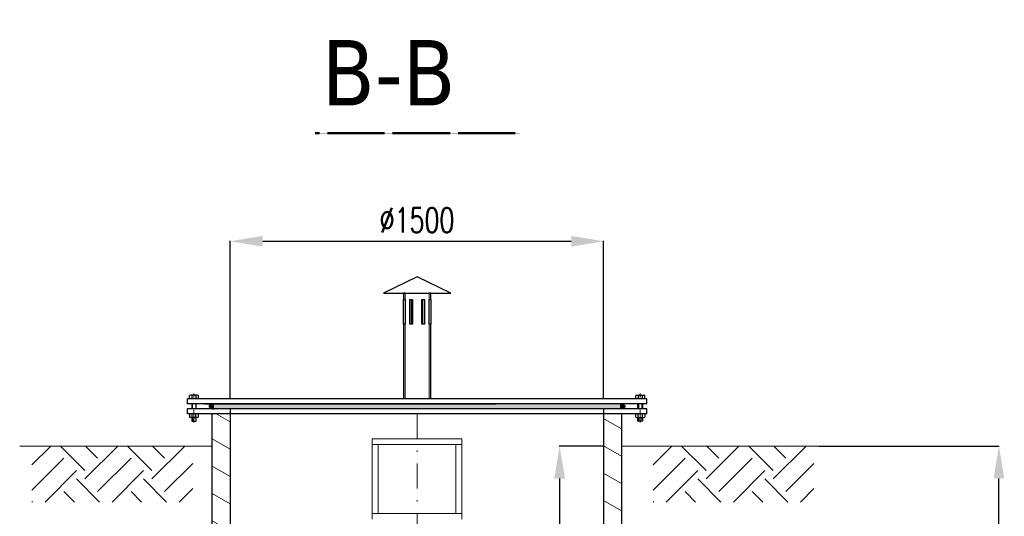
# Model space of a CAD drawing. Header units: millimetres. Extents: x 9412 to 81449, y 6786 to 18619.
# Tile 11 of 41: x 70953 to 74909, y 15518 to 17514. Entities that reach past the tile are written whole.
import ezdxf

# ---------------------------------------------------------------- set-up
doc = ezdxf.new("R2010")
doc.units = ezdxf.units.MM
for name, pattern in [('CHAIN', [0.3543, 0.2362, -0.0295, 0.0591, -0.0295]), ('DASHDOT', [1, 0.5, -0.25, 0, -0.25]), ('HIDDEN', [9.525, 6.35, -3.175])]:
    doc.linetypes.add(name, pattern=pattern)
for name, color, linetype, lineweight in [('komin', 7, 'Continuous', 25), ('Kreskowanie', 8, 'Continuous', 13), ('linie dodatkowe', 8, 'Continuous', 13), ('linie kreskowe', 250, 'HIDDEN', 13), ('linie niewidoczne', 8, 'HIDDEN', 13), ('linie pomocnicze', 6, 'Continuous', 13), ('Osie', 130, 'DASHDOT', 13), ('Rysunek', 7, 'Continuous', 25), ('S_OPISY_ZB', 3, 'Continuous', 25), ('Section Line (ISO)', 150, 'CHAIN', 50)]:
    doc.layers.add(name, color=color, linetype=linetype, lineweight=lineweight)
doc.styles.add('ISOCP', font='simplex.shx', dxfattribs={"width": 0.7})
doc.styles.add('Label Text (ISO)', font='tahoma.ttf')
doc.styles.add('styl3', font='arial.ttf', dxfattribs={"height": 180})
doc.dimstyles.new('ISO-100', dxfattribs={"dimtxt": 180, "dimasz": 130, "dimexe": 1.25, "dimexo": 0.625, "dimgap": 35, "dimtad": 1, "dimtoh": 1, "dimdec": 0, "dimtxsty": 'styl3', "dimcen": 5, "dimclrt": 256, "dimadec": 0, "dimazin": 0, "dimtfac": 1, "dimtdec": 0, "dimtmove": 0, "dimatfit": 3, "dimfxl": 1, "dimarcsym": 0})

# ---------------------------------------------------------------- blocks, each defined once
blk = doc.blocks.new('*D13')
at = {"layer": 'Defpoints', "color": 0}
for p in [(73299, 16623.2), (71799.1, 15989.9), (73299, 15989.7)]:
    blk.add_point(p, dxfattribs=at)
at = {"layer": 'S_OPISY_ZB', "color": 0, "lineweight": -2, "ltscale": 200}
for p, q in [((71799.1, 15990.5), (71799.1, 16624.5)), ((71929.1, 16623.2), (73169, 16623.2)), ((73299, 15990.3), (73299, 16624.5))]:
    blk.add_line(p, q, dxfattribs=at)
at = {"layer": 'S_OPISY_ZB', "color": 0}
for points in [[(71929.1, 16644.9), (71929.1, 16601.6), (71799.1, 16623.2)], [(73169, 16601.6), (73169, 16644.9), (73299, 16623.2)]]:
    blk.add_solid(points, dxfattribs=at)
at = {"layer": 'S_OPISY_ZB', "insert": (72549.1, 16708.2), "char_height": 100, "attachment_point": 5, "style": 'ISOCP'}
blk.add_mtext('%%c1500', dxfattribs=at)
blk = doc.blocks.new('*D16')
at = {"layer": 'Defpoints', "color": 0}
for p in [(73298.4, 15799.8), (73122.1, 14399.8), (73134.5, 14399.8)]:
    blk.add_point(p, dxfattribs=at)
at = {"layer": 'S_OPISY_ZB', "color": 0, "lineweight": -2, "ltscale": 200}
for p, q in [((73297.8, 15799.8), (73120.9, 15799.8)), ((73122.1, 15669.8), (73122.1, 14529.8)), ((73133.9, 14399.8), (73120.9, 14399.8))]:
    blk.add_line(p, q, dxfattribs=at)
at = {"layer": 'S_OPISY_ZB', "color": 0}
for points in [[(73143.8, 15669.8), (73100.4, 15669.8), (73122.1, 15799.8)], [(73100.4, 14529.8), (73143.8, 14529.8), (73122.1, 14399.8)]]:
    blk.add_solid(points, dxfattribs=at)
at = {"layer": 'S_OPISY_ZB', "insert": (73037.1, 15099.8), "char_height": 100, "attachment_point": 5, "rotation": 90, "style": 'ISOCP'}
blk.add_mtext('~1400', dxfattribs=at)
blk = doc.blocks.new('*D25')
at = {"layer": 'Defpoints', "color": 0}
for p in [(74162.8, 15799.9), (74886.9, 15799.9), (74337.3, 14369.8)]:
    blk.add_point(p, dxfattribs=at)
at = {"layer": 'S_OPISY_ZB', "color": 0, "lineweight": -2, "ltscale": 200}
for p, q in [((74163.4, 15799.9), (74888.1, 15799.9)), ((74886.9, 14499.8), (74886.9, 15669.9)), ((74338, 14369.8), (74888.1, 14369.8))]:
    blk.add_line(p, q, dxfattribs=at)
at = {"layer": 'S_OPISY_ZB', "color": 0}
for points in [[(74908.5, 15669.9), (74865.2, 15669.9), (74886.9, 15799.9)], [(74865.2, 14499.8), (74908.5, 14499.8), (74886.9, 14369.8)]]:
    blk.add_solid(points, dxfattribs=at)
at = {"layer": 'S_OPISY_ZB', "insert": (74801.9, 15084.8), "char_height": 100, "attachment_point": 5, "rotation": 90, "style": 'ISOCP'}
blk.add_mtext('1430', dxfattribs=at)

msp = doc.modelspace()

# ---------------------------------------------------------------- hatches: boundary and pattern name
at = {"layer": 'Kreskowanie', "ltscale": 200}
h = msp.add_hatch(color=256, dxfattribs=at)
h.dxf.hatch_style = 1
edge = h.paths.add_edge_path()
edge.add_ellipse((73365, 15959.8), major_axis=(20, 0), ratio=0.496017, start_angle=-90, end_angle=90, ccw=False)
edge.add_line((73367.3, 15949.9), (71733.8, 15949.9))
edge.add_ellipse((71733.8, 15959.8), major_axis=(-20, 0), ratio=0.496017, start_angle=270, end_angle=450, ccw=False)
edge.add_line((71731.5, 15969.7), (73365, 15969.9))
edge.add_line((73365, 15969.9), (73365, 15969.7))
for points in [[(71733.8, 15949.9), (71733.8, 15969.7), (71733.8, 15969.7), (71733.3, 15969.7), (71732.8, 15969.7), (71732.3, 15969.7), (71731.8, 15969.7), (71731.3, 15969.7), (71730.9, 15969.6), (71730.4, 15969.6), (71729.9, 15969.5), (71729.4, 15969.5), (71728.9, 15969.4), (71728.5, 15969.4), (71728, 15969.3), (71727.5, 15969.2), (71727.1, 15969.1), (71726.6, 15969.1), (71726.1, 15969), (71725.7, 15968.9), (71725.2, 15968.8), (71724.8, 15968.7), (71724.4, 15968.6), (71723.9, 15968.4), (71723.5, 15968.3), (71723.1, 15968.2), (71722.7, 15968.1), (71722.3, 15967.9), (71721.9, 15967.8), (71721.5, 15967.6), (71721.1, 15967.5), (71720.7, 15967.3), (71720.4, 15967.2), (71720, 15967), (71719.7, 15966.8), (71719.3, 15966.6), (71719, 15966.5), (71718.7, 15966.3), (71718.3, 15966.1), (71718, 15965.9), (71717.7, 15965.7), (71717.4, 15965.5), (71717.2, 15965.3), (71716.9, 15965.1), (71716.6, 15964.9), (71716.4, 15964.7), (71716.2, 15964.5), (71715.9, 15964.3), (71715.7, 15964.1), (71715.5, 15963.8), (71715.3, 15963.6), (71715.1, 15963.4), (71715, 15963.2), (71714.8, 15962.9), (71714.7, 15962.7), (71714.5, 15962.5), (71714.4, 15962.2), (71714.3, 15962), (71714.2, 15961.7), (71714.1, 15961.5), (71714, 15961.3), (71714, 15961), (71713.9, 15960.8), (71713.9, 15960.5), (71713.8, 15960.3), (71713.8, 15960.1), (71713.8, 15959.8), (71713.8, 15959.6), (71713.8, 15959.3), (71713.9, 15959.1), (71713.9, 15958.8), (71714, 15958.6), (71714, 15958.4), (71714.1, 15958.1), (71714.2, 15957.9), (71714.3, 15957.6), (71714.4, 15957.4), (71714.5, 15957.2), (71714.7, 15956.9), (71714.8, 15956.7), (71715, 15956.5), (71715.1, 15956.2), (71715.3, 15956), (71715.5, 15955.8), (71715.7, 15955.6), (71715.9, 15955.4), (71716.2, 15955.1), (71716.4, 15954.9), (71716.7, 15954.7), (71716.9, 15954.5), (71717.2, 15954.3), (71717.5, 15954.1), (71717.7, 15953.9), (71718, 15953.7), (71718.3, 15953.5), (71718.7, 15953.3), (71719, 15953.1), (71719.3, 15953), (71719.7, 15952.8), (71720, 15952.6), (71720.4, 15952.5), (71720.7, 15952.3), (71721.1, 15952.1), (71721.5, 15952), (71721.9, 15951.8), (71722.3, 15951.7), (71722.7, 15951.6), (71723.1, 15951.4), (71723.5, 15951.3), (71723.9, 15951.2), (71724.4, 15951.1), (71724.8, 15951), (71725.3, 15950.8), (71725.7, 15950.7), (71726.2, 15950.6), (71726.6, 15950.6), (71727.1, 15950.5), (71727.5, 15950.4), (71728, 15950.3), (71728.5, 15950.3), (71728.9, 15950.2), (71729.4, 15950.1), (71729.9, 15950.1), (71730.4, 15950), (71730.9, 15950), (71731.4, 15950), (71731.8, 15949.9), (71732.3, 15949.9), (71732.8, 15949.9), (71733.3, 15949.9)], [(73365, 15969.7), (73365, 15949.9), (73365.5, 15949.9), (73366, 15949.9), (73366.5, 15949.9), (73367, 15949.9), (73367.5, 15950), (73367.9, 15950), (73368.4, 15950), (73368.9, 15950.1), (73369.4, 15950.1), (73369.9, 15950.2), (73370.3, 15950.3), (73370.8, 15950.3), (73371.3, 15950.4), (73371.7, 15950.5), (73372.2, 15950.6), (73372.7, 15950.6), (73373.1, 15950.7), (73373.6, 15950.8), (73374, 15951), (73374.4, 15951.1), (73374.9, 15951.2), (73375.3, 15951.3), (73375.7, 15951.4), (73376.1, 15951.6), (73376.5, 15951.7), (73376.9, 15951.8), (73377.3, 15952), (73377.7, 15952.1), (73378.1, 15952.3), (73378.4, 15952.5), (73378.8, 15952.6), (73379.1, 15952.8), (73379.5, 15953), (73379.8, 15953.1), (73380.1, 15953.3), (73380.5, 15953.5), (73380.8, 15953.7), (73381.1, 15953.9), (73381.4, 15954.1), (73381.6, 15954.3), (73381.9, 15954.5), (73382.2, 15954.7), (73382.4, 15954.9), (73382.6, 15955.1), (73382.9, 15955.4), (73383.1, 15955.6), (73383.3, 15955.8), (73383.5, 15956), (73383.7, 15956.2), (73383.8, 15956.5), (73384, 15956.7), (73384.1, 15956.9), (73384.3, 15957.2), (73384.4, 15957.4), (73384.5, 15957.6), (73384.6, 15957.9), (73384.7, 15958.1), (73384.8, 15958.4), (73384.9, 15958.6), (73384.9, 15958.8), (73384.9, 15959.1), (73385, 15959.3), (73385, 15959.6), (73385, 15959.8), (73385, 15960.1), (73385, 15960.3), (73384.9, 15960.5), (73384.9, 15960.8), (73384.9, 15961), (73384.8, 15961.3), (73384.7, 15961.5), (73384.6, 15961.7), (73384.5, 15962), (73384.4, 15962.2), (73384.3, 15962.5), (73384.1, 15962.7), (73384, 15962.9), (73383.8, 15963.2), (73383.7, 15963.4), (73383.5, 15963.6), (73383.3, 15963.8), (73383.1, 15964.1), (73382.9, 15964.3), (73382.6, 15964.5), (73382.4, 15964.7), (73382.2, 15964.9), (73381.9, 15965.1), (73381.6, 15965.3), (73381.4, 15965.5), (73381.1, 15965.7), (73380.8, 15965.9), (73380.5, 15966.1), (73380.2, 15966.3), (73379.8, 15966.5), (73379.5, 15966.6), (73379.2, 15966.8), (73378.8, 15967), (73378.4, 15967.2), (73378.1, 15967.3), (73377.7, 15967.5), (73377.3, 15967.6), (73376.9, 15967.8), (73376.5, 15967.9), (73376.1, 15968.1), (73375.7, 15968.2), (73375.3, 15968.3), (73374.9, 15968.4), (73374.4, 15968.6), (73374, 15968.7), (73373.6, 15968.8), (73373.1, 15968.9), (73372.7, 15969), (73372.2, 15969.1), (73371.8, 15969.1), (73371.3, 15969.2), (73370.8, 15969.3), (73370.4, 15969.4), (73369.9, 15969.4), (73369.4, 15969.5), (73368.9, 15969.5), (73368.4, 15969.6), (73368, 15969.6), (73367.5, 15969.7), (73367, 15969.7), (73366.5, 15969.7), (73366, 15969.7), (73365.5, 15969.7), (73365, 15969.7)]]:
    msp.add_hatch(color=256, dxfattribs=at).paths.add_polyline_path(points)
at = {"layer": 'Kreskowanie', "ltscale": 200, "transparency": 33554687}
h = msp.add_hatch(dxfattribs=at)
h.set_pattern_fill('ANSI31', color=256, scale=30, angle=105, style=0)
h.set_pattern_definition([(150, (-129631.85, 9669.91), (-47.625, -82.48892), [])])
h.paths.add_polyline_path([(72369.4, 12092.1, -0.583672), (71798.4, 13737.2), (71798.4, 13900.8, 0.022979), (71725.8, 13828.5, 1.007011), (73381.6, 12334.8, 0.380407), (73381.6, 13817, 0.003568), (73370.9, 13828.8, 0.022962), (73298.4, 13901), (73298.4, 13737.4, -0.71153)])
h.paths.add_polyline_path([(71884.7, 13971.8, 0.02506), (71798.4, 13900.4), (71798.4, 13737.2, -0.099875), (72113.5, 13976.3, -0.110806), (71987.2, 14012.5, -0.191389), (71972.4, 14030.2, 0.02366), (71884.9, 13971.5)], is_closed=False)
edge = h.paths.add_edge_path()
edge.add_line((72705.4, 14073.4), (72705.4, 14179.7))
edge.add_arc((72548.7, 13075.9), 1114.8, 81.9199, 98.0077)
edge.add_line((72393.4, 14179.8), (72393.4, 14073.4))
edge.add_ellipse((72549.4, 14475.3), major_axis=(750, 0), ratio=0.547793, start_angle=257.9948, end_angle=261.1581)
edge.add_arc((72548.5, 13075.9), 1000, 83.3883, 96.5665, ccw=False)
edge.add_ellipse((72549.4, 14475.3), major_axis=(750, 0), ratio=0.547793, start_angle=278.7594, end_angle=282.0052)
h.paths.add_polyline_path([(73298.4, 13737.4), (73298.4, 13901, 0.144684), (72729.4, 14176), (72729.4, 14059.4, -0.168061)])
h.paths.add_polyline_path([(73370.9, 15929.9), (73298.4, 15929.9), (73298.4, 13901, -0.022962), (73370.9, 13828.8), (73370.9, 14338.3), (73370.9, 14401.2)])
h.paths.add_polyline_path([(71798.4, 13900.8), (71798.4, 15929.9), (71780.6, 15929.9), (71726, 15929.9), (71725.8, 13828.5, -0.022979)])
at = {"layer": 'linie dodatkowe', "ltscale": 50}
h = msp.add_hatch(dxfattribs=at)
h.set_pattern_fill('EARTH', color=256, scale=30, angle=45, style=0)
h.set_pattern_definition([(45, (48955.06, 5329.2), (3e-14, 269.4077), [190.5, -190.5]), (45, (48904.55, 5379.71), (3e-14, 269.4077), [190.5, -190.5]), (45, (48854.03, 5430.23), (3e-14, 269.4077), [190.5, -190.5]), (135, (48854.03, 5463.9), (-269.4077, 3e-14), [190.5, -190.5]), (135, (48904.55, 5514.41), (-269.4077, 3e-14), [190.5, -190.5]), (135, (48955.06, 5564.93), (-269.4077, 3e-14), [190.5, -190.5])])
h.paths.add_polyline_path([(71002, 15575.3), (71648.2, 15575.3), (71648.2, 15799.9), (71002, 15799.9)])
h = msp.add_hatch(dxfattribs=at)
h.set_pattern_fill('EARTH', color=256, scale=30, angle=45, style=0)
h.set_pattern_definition([(45, (51450.69, 5329.2), (3e-14, 269.4077), [190.5, -190.5]), (45, (51400.17, 5379.71), (3e-14, 269.4077), [190.5, -190.5]), (45, (51349.66, 5430.23), (3e-14, 269.4077), [190.5, -190.5]), (135, (51349.66, 5463.9), (-269.4077, 3e-14), [190.5, -190.5]), (135, (51400.17, 5514.41), (-269.4077, 3e-14), [190.5, -190.5]), (135, (51450.69, 5564.93), (-269.4077, 3e-14), [190.5, -190.5])])
h.paths.add_polyline_path([(73497.6, 15575.3), (74143.8, 15575.3), (74143.8, 15799.9), (73497.6, 15799.9)])

# ---------------------------------------------------------------- linework, layer by layer
at = {"layer": 'komin'}
for p, q in [((71798.4, 15949.9, -1.4), (71798.4, 13737.2, -0.9)), ((73298.4, 15949.9, -1.4), (73298.4, 13737.4, -9.3))]:
    msp.add_line(p, q, dxfattribs=at)
at = {"layer": 'linie dodatkowe', "ltscale": 200}
for p, q in [((71727.1, 15799.9, -1.6), (70953, 15799.9, -1.6)), ((74162.8, 15799.9, -1.6), (73371.9, 15799.9, -1.6))]:
    msp.add_line(p, q, dxfattribs=at)
at = {"layer": 'linie kreskowe', "ltscale": 200}
for p, q in [((71660.1, 15914.9, 7.2), (71660.1, 15914.9, 7.2)), ((73438.7, 15914.9, 7.2), (73438.7, 15914.9, 7.2))]:
    msp.add_line(p, q, dxfattribs=at)
at = {"layer": 'linie niewidoczne', "color": 253, "lineweight": 5, "ltscale": 600}
for p, q in [((72501, 16389.9, -1.6), (72501, 16414.9, -1.6)), ((72597.8, 16414.9, -1.6), (72597.8, 16389.9, -1.6)), ((72501, 15989.8, -1.6), (72501, 16289.9, -1.6)), ((72597.8, 16289.9, -1.6), (72597.8, 15989.8, -1.6)), ((72369.4, 15829.8, -0.8), (72369.4, 15805.8, -0.8)), ((72729.4, 15829.8, -0.8), (72369.4, 15829.8, -0.8)), ((72729.4, 15829.8, -0.8), (72729.4, 15805.8, -0.8)), ((72369.4, 15805.8, -0.8), (72369.4, 15529.8, -0.8)), ((72729.4, 15805.8, -0.8), (72369.4, 15805.8, -0.8)), ((72393.4, 15805.8, -0.8), (72393.4, 15529.8, -0.8)), ((72705.4, 15805.8, -0.8), (72705.4, 15529.8, -0.8)), ((72729.4, 15805.8, -0.8), (72729.4, 15529.8, -0.8)), ((72369.4, 15529.8, -0.8), (72369.4, 15505.8, -0.8)), ((72729.4, 15529.8, -0.8), (72369.4, 15529.8, -0.8)), ((72729.4, 15529.8, -0.8), (72729.4, 15505.8, -0.8))]:
    msp.add_line(p, q, dxfattribs=at)
at = {"layer": 'linie pomocnicze', "linetype": 'ByBlock', "ltscale": 200}
for p, q in [((71647.1, 15989.9, 7.2), (71647.1, 15989.9, 7.2)), ((73451.8, 15989.9, 7.2), (73451.8, 15989.9, 7.2))]:
    msp.add_line(p, q, dxfattribs=at)
at = {"layer": 'Osie', "ltscale": 100}
for p, q in [((71653.1, 15895.4, 7.2), (71653.1, 16011.7, 7.2)), ((73445.8, 15895.4, 7.2), (73445.8, 16011.7, 7.2))]:
    msp.add_line(p, q, dxfattribs=at)
at = {"layer": 'Osie', "ltscale": 200}
msp.add_line((72549.4, 15929.9, -1.6), (72548.2, 11960.9, -0.8), dxfattribs=at)
at = {"layer": 'Rysunek', "ltscale": 200}
for p, q in [((72549.4, 16479.9, -1.6), (72414.4, 16414.9, -1.6)), ((72684.4, 16414.9, -1.6), (72549.4, 16479.9, -1.6)), ((72414.4, 16414.9, -1.6), (72684.4, 16414.9, -1.6)), ((72501, 16414.9, -1.6), (72494.4, 16414.9, -1.6)), ((72494.4, 16414.9, -1.6), (72494.4, 16389.9, -1.6)), ((72494.4, 16389.9, -1.6), (72501, 16389.9, -1.6)), ((72494.8, 16289.9, -1.6), (72494.8, 16389.9, -1.6)), ((72501, 16389.9, -1.6), (72501.4, 16389.9, -1.6)), ((72501.4, 16389.9, -1.6), (72501.4, 16289.9, -1.6)), ((72520.2, 16389.9, -1.6), (72530.6, 16389.9, -1.6)), ((72520.2, 16289.9, -1.6), (72520.2, 16389.9, -1.6)), ((72527.3, 16289.9, -1.6), (72527.3, 16389.9, -1.6)), ((72530.6, 16389.9, -1.6), (72530.6, 16289.9, -1.6)), ((72568.3, 16389.9, -1.6), (72578.7, 16389.9, -1.6)), ((72568.3, 16289.9, -1.6), (72568.3, 16389.9, -1.6)), ((72571.6, 16389.9, -1.6), (72571.6, 16289.9, -1.6)), ((72578.7, 16389.9, -1.6), (72578.7, 16289.9, -1.6)), ((72597.5, 16389.9, -1.6), (72597.8, 16389.9, -1.6)), ((72597.5, 16289.9, -1.6), (72597.5, 16389.9, -1.6)), ((72604.4, 16414.9, -1.6), (72597.8, 16414.9, -1.6)), ((72597.8, 16389.9, -1.6), (72604.4, 16389.9, -1.6)), ((72604.1, 16389.9, -1.6), (72604.1, 16289.9, -1.6)), ((72604.4, 16389.9, -1.6), (72604.4, 16414.9, -1.6)), ((72501, 16289.9, -1.6), (72494.4, 16289.9, -1.6)), ((72494.4, 16289.9, -1.6), (72494.4, 15989.8, -1.6)), ((72501.4, 16289.9, -1.6), (72501, 16289.9, -1.6)), ((72530.6, 16289.9, -1.6), (72520.2, 16289.9, -1.6)), ((72578.7, 16289.9, -1.6), (72568.3, 16289.9, -1.6)), ((72597.8, 16289.9, -1.6), (72597.5, 16289.9, -1.6)), ((72604.4, 16289.9, -1.6), (72597.8, 16289.9, -1.6)), ((72604.4, 15989.8, -1.6), (72604.4, 16289.9, -1.6)), ((71725.8, 13828, -1.8), (71726, 15929.9, 7.9)), ((72780.6, 15929.9, 7.2), (71780.6, 15929.9, 7.2)), ((73471.8, 15929.9, 7.2), (72780.6, 15929.9, 7.2)), ((73370.9, 15929.9, -8.4), (73370.9, 13828.8, -0.2))]:
    msp.add_line(p, q, dxfattribs=at)
at = {"layer": 'Rysunek', "linetype": 'ByBlock', "ltscale": 200}
for p, q in [((71627.1, 15969.9, 7.2), (71627.1, 15989.9, 7.2)), ((73471.8, 15989.7, 7.2), (71627.1, 15989.9, 7.2)), ((71635.1, 15989.9, 7.2), (71635.1, 16003.9, 7.2)), ((71666.1, 16004.9, 7.2), (71640.1, 16004.9, 7.2)), ((71645.1, 16003.9, 7.2), (71645.1, 15989.9, 7.2)), ((71661.1, 16003.9, 7.2), (71661.1, 15989.9, 7.2)), ((71671.1, 15989.9, 7.2), (71671.1, 16003.9, 7.2)), ((73427.7, 15989.9, 7.2), (73427.7, 16003.9, 7.2)), ((73432.7, 16004.9, 7.2), (73458.8, 16004.9, 7.2)), ((73437.7, 16003.9, 7.2), (73437.7, 15989.9, 7.2)), ((73453.8, 16003.9, 7.2), (73453.8, 15989.9, 7.2)), ((73463.8, 15989.9, 7.2), (73463.8, 16003.9, 7.2)), ((73471.8, 15969.9, 7.2), (73471.8, 15989.9, 7.2)), ((73471.8, 15969.9, 7.2), (71627.1, 15969.7, 7.2)), ((71627.1, 15929.9, 7.2), (71627.1, 15949.9, 7.2)), ((73471.8, 15949.9, 7.2), (71627.1, 15949.9, 7.2)), ((71644.1, 15969.7, 7.2), (71644.1, 15949.9, 7.2)), ((71646.1, 15969.7, 7.2), (71646.1, 15949.9, 7.2)), ((71660.1, 15969.7, 7.2), (71660.1, 15949.9, 7.2)), ((71662.1, 15949.9, 7.2), (71662.1, 15969.7, 7.2)), ((71695.1, 15969.7, 7.2), (72866.1, 15969.7, 7.2)), ((73436.7, 15949.9, 7.2), (73436.7, 15969.7, 7.2)), ((73438.7, 15969.7, 7.2), (73438.7, 15949.9, 7.2)), ((73452.8, 15969.7, 7.2), (73452.8, 15949.9, 7.2)), ((73454.8, 15969.7, 7.2), (73454.8, 15949.9, 7.2)), ((73471.8, 15929.9, 7.2), (73471.8, 15949.9, 7.2)), ((71780.6, 15929.9, 7.2), (71627.1, 15929.9, 7.2)), ((71635.1, 15928.9, 7.2), (71635.1, 15915.9, 7.2)), ((71666.1, 15914.9, 7.2), (71640.1, 15914.9, 7.2)), ((71644.1, 15914.9, 7.2), (71644.1, 15899.9, 7.2)), ((71645.1, 15928.9, 7.2), (71645.1, 15915.9, 7.2)), ((71647.1, 15914.9, 7.2), (71647.1, 15899.9, 7.2)), ((71660.1, 15914.9, 7.2), (71660.1, 15899.9, 7.2)), ((71661.1, 15915.9, 7.2), (71661.1, 15928.9, 7.2)), ((71662.1, 15899.9, 7.2), (71662.1, 15914.9, 7.2)), ((71671.1, 15915.9, 7.2), (71671.1, 15928.9, 7.2)), ((73427.8, 15915.9, 7.2), (73427.7, 15928.9, 7.2)), ((73432.7, 15914.9, 7.2), (73458.8, 15914.9, 7.2)), ((73436.8, 15899.9, 7.2), (73436.8, 15914.9, 7.2)), ((73437.7, 15915.9, 7.2), (73437.7, 15928.9, 7.2)), ((73438.7, 15914.9, 7.2), (73438.7, 15899.9, 7.2)), ((73451.8, 15914.9, 7.2), (73451.8, 15899.9, 7.2)), ((73453.8, 15928.9, 7.2), (73453.8, 15915.9, 7.2)), ((73454.8, 15914.9, 7.2), (73454.8, 15899.9, 7.2)), ((73463.8, 15928.9, 7.2), (73463.8, 15915.9, 7.2)), ((71644.1, 15899.9, 7.2), (71662.1, 15899.9, 7.2)), ((73454.8, 15899.9, 7.2), (73436.8, 15899.9, 7.2))]:
    msp.add_line(p, q, dxfattribs=at)
for centre, radius, start, end in [((71640.1, 15991.7, 7.2), 13.2, 67.6625, 112.3375), ((71653.1, 15972.2, 7.2), 32.7, 75.837, 104.163), ((71666.1, 15991.7, 7.2), 13.2, 67.663, 112.337), ((73432.7, 15991.7, 7.2), 13.2, 67.663, 112.337), ((73445.7, 15972.2, 7.2), 32.7, 75.837, 104.163), ((73458.8, 15991.7, 7.2), 13.2, 67.6625, 112.3375), ((71640.1, 15916.7, 7.2), 13.2, 67.6625, 112.3375), ((71640.1, 15928, 7.2), 13.2, 247.6625, 292.3375), ((71653.1, 15897.2, 7.2), 32.7, 75.837, 104.163), ((71653.1, 15947.6, 7.2), 32.7, 255.837, 284.163), ((71666.1, 15916.7, 7.2), 13.2, 67.663, 112.337), ((71666.1, 15928, 7.2), 13.2, 247.663, 292.337), ((73432.7, 15916.7, 7.2), 13.2, 67.663, 112.337), ((73432.7, 15928, 7.2), 13.2, 247.663, 292.337), ((73445.7, 15897.2, 7.2), 32.7, 75.837, 104.163), ((73445.7, 15947.6, 7.2), 32.7, 255.837, 284.163), ((73458.8, 15916.7, 7.2), 13.2, 67.6625, 112.3375), ((73458.8, 15928, 7.2), 13.2, 247.6625, 292.3375)]:
    msp.add_arc(centre, radius, start, end, dxfattribs=at)
at = {"layer": 'Rysunek', "ltscale": 200}
msp.add_ellipse((71733.8, 15959.8, 7.2), major_axis=(-20, 0), ratio=0.496017, start_param=4.712389, end_param=7.853982, dxfattribs=at)
at = {"layer": 'Rysunek', "ltscale": 200, "extrusion": (0, 0, -1)}
msp.add_ellipse((73365, 15959.8, 7.2), major_axis=(20, 0), ratio=0.496017, start_param=4.712389, end_param=7.853982, dxfattribs=at)
at = {"layer": 'Section Line (ISO)'}
msp.add_line((72138.5, 17057.6, 71.9), (72960.9, 17057.6, 71.9), dxfattribs=at)

# ---------------------------------------------------------------- texts
at = {"layer": 'Section Line (ISO)', "insert": (72167.1, 17169.4, 34.2), "char_height": 262.5, "attachment_point": 7, "style": 'Label Text (ISO)'}
msp.add_mtext('B-B', dxfattribs=at)

# ---------------------------------------------------------------- dimensions: what is measured, and where the dimension line sits
at = {"layer": 'S_OPISY_ZB', "ltscale": 200}
dim = msp.add_linear_dim(base=(73299, 16623.2, -1.4), p1=(71799.1, 15989.9, -17.6), p2=(73299, 15989.7, -17.6), text='%%c<>', dimstyle='ISO-100', override={"dimtxt": 100, "dimtxsty": 'ISOCP'}, dxfattribs=at)
dim.commit()
dim.dimension.update_dxf_attribs({"geometry": '*D13', "text_midpoint": (72549.1, 16623.2, -1.4), "dimtype": 160})
dim = msp.add_linear_dim(base=(73122.1, 14399.8, -10.1), p1=(73298.4, 15799.8, -0.8), p2=(73134.5, 14399.8, 3.9), angle=90, text='~<>', dimstyle='ISO-100', override={"dimtxt": 100, "dimtxsty": 'ISOCP'}, dxfattribs=at)
dim.commit()
dim.dimension.update_dxf_attribs({"geometry": '*D16', "text_midpoint": (73037.1, 15099.8, -10.1)})
dim = msp.add_linear_dim(base=(74886.9, 15799.9, 2.4), p1=(74337.3, 14369.8), p2=(74162.8, 15799.9, 0.7), angle=90, dimstyle='ISO-100', override={"dimtxt": 100, "dimtxsty": 'ISOCP'}, dxfattribs=at)
dim.commit()
dim.dimension.update_dxf_attribs({"geometry": '*D25', "text_midpoint": (74801.9, 15084.8, 2.4)})

doc.saveas('drawing.dxf')
